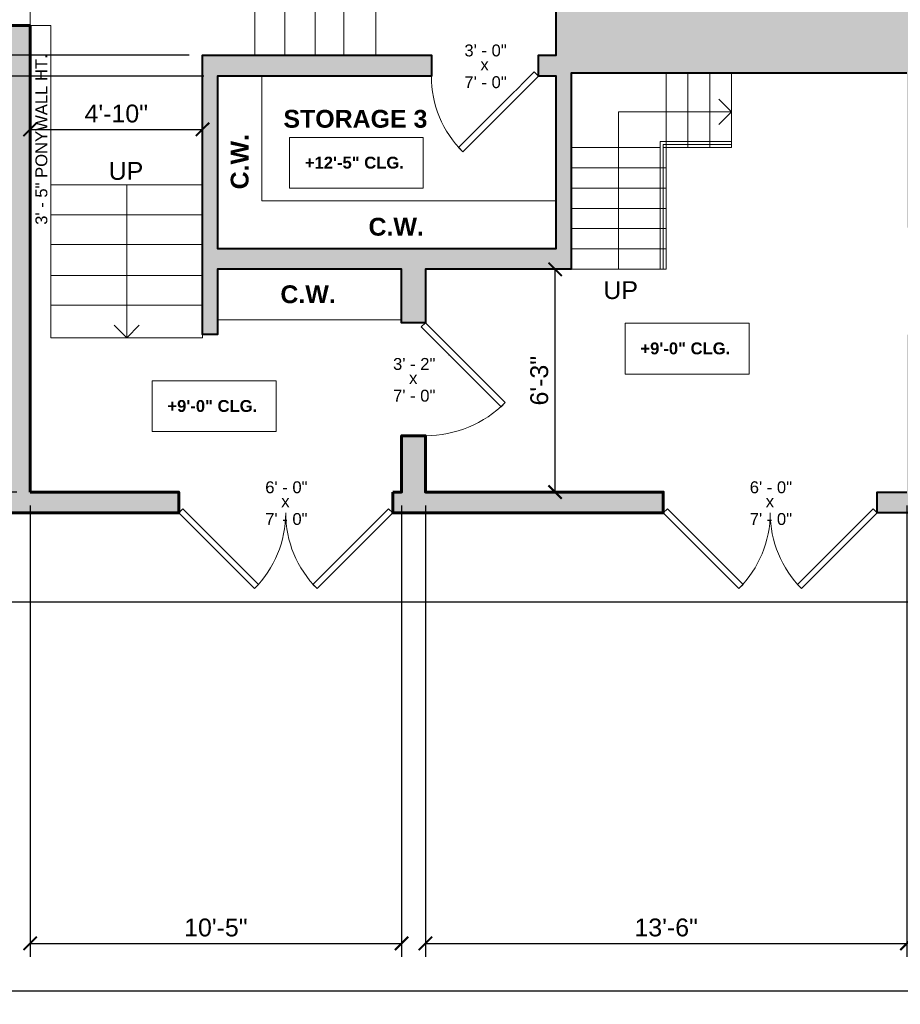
# Model space of a CAD drawing. Header units: inches. Extents: x -2078 to 109126, y -964 to 6385.
# Tile 190 of 256: x 36721 to 37017, y 3507 to 3838. Entities that reach past the tile are written whole.
import ezdxf

# ---------------------------------------------------------------- set-up
doc = ezdxf.new("R2010")
doc.units = ezdxf.units.IN
doc.header["$MEASUREMENT"] = 0
doc.linetypes.add('HIDDEN2', pattern=[0.1875, 0.125, -0.0625])
for name, color, linetype, lineweight in [('A-ANNO', 2, 'Continuous', 5), ('A-ANNO-DIMS', 1, 'Continuous', 9), ('A-CASE', 4, 'Continuous', 9), ('A-DETAIL-3', 40, 'Continuous', 15), ('A-DOOR', 1, 'Continuous', 18), ('A-HIDDEN', 2, 'HIDDEN2', 18), ('A-RAILING', 4, 'Continuous', 9), ('A-STRS', 4, 'Continuous', 9), ('A-WALL', 3, 'Continuous', 40)]:
    doc.layers.add(name, color=color, linetype=linetype, lineweight=lineweight)
doc.layers.add('A-HATCH', color=9, linetype='Continuous')
doc.styles.add('Arial', font='arial.ttf')
doc.styles.add('Arial_2', font='arial.ttf', dxfattribs={"height": 3})
doc.styles.add('Arial_3', font='arial.ttf', dxfattribs={"height": 0.125})
doc.styles.add('Arial_B', font='arialbd.ttf', dxfattribs={"height": 4.5})
doc.styles.add('Arial_B_1', font='arialbd.ttf', dxfattribs={"height": 3})
doc.styles.add('JC', font='arial.ttf', dxfattribs={"height": 0.125})
doc.dimstyles.new('JC-DIMS', dxfattribs={"dimtxt": 0.125, "dimasz": 0.09375, "dimexe": 0.09375, "dimexo": 0.09375, "dimgap": 0.046875, "dimtad": 1, "dimdec": 1, "dimzin": 0, "dimdsep": 46, "dimlunit": 4, "dimtxsty": 'JC', "dimblk": 'ARCHTICK', "dimcen": 0.09, "dimclrd": 1, "dimclre": 1, "dimclrt": 256, "dimadec": 0, "dimazin": 0, "dimtfac": 1, "dimtdec": 1, "dimtofl": 0, "dimtmove": 1, "dimatfit": 3, "dimfxl": 1, "dimtolj": 1, "dimtzin": 0, "dimarcsym": 0})

# ---------------------------------------------------------------- blocks, each defined once
blk = doc.blocks.new('Generic Models 4 - Generic Models 4-1490241-3-1st Floor - Auditorium')
for p, q in [((-1177.98, -928.45), (-1177.98, -872.45)), ((-1167.98, -872.45), (-1167.98, -928.45)), ((-1157.7, -928.45), (-1157.7, -872.45)), ((-1155.63, -872.45), (-1148.06, -872.45)), ((-1148.06, -872.45), (-1137.26, -872.45)), ((-1148.06, -928.45), (-1148.06, -872.45)), ((-1137.26, -928.45), (-1137.26, -872.45))]:
    blk.add_line(p, q)
blk = doc.blocks.new('JC_DOOR_SINGLE PANEL - SINGLE DOOR-1493209-3-1st Floor - Auditorium')
at = {"layer": 'A-DOOR', "lineweight": 30}
for p, q in [((-8.87, -27.54), (16.59, -2.09)), ((16.59, -2.09), (18, -3.5)), ((18, -3.5), (-7.46, -28.96)), ((-7.46, -28.96), (-8.87, -27.54))]:
    blk.add_line(p, q, dxfattribs=at)
at = {"layer": 'A-DOOR', "lineweight": 9}
blk.add_arc((18, -3.5), 36, 180, 225, dxfattribs=at)
blk = doc.blocks.new('JC_OPENING DOOR - OPENING DOOR-1491449-3-1st Floor - Auditorium')
at = {"linetype": 'HIDDEN2'}
for p, q in [((17.68, 3.5), (-18.32, 3.5)), ((-18.32, -3.5), (17.68, -3.5))]:
    blk.add_line(p, q, dxfattribs=at)
for p, q in [((-18.32, 3.5), (-18.32, -3.5)), ((17.68, -3.5), (17.68, 3.5))]:
    blk.add_line(p, q)
blk = doc.blocks.new('Generic Models 5 - Generic Models 5-1492366-3-1st Floor - Auditorium')
for p, q in [((-1246.63, -982.16), (-1246.63, -972.03)), ((-1195.63, -972.03), (-1246.63, -972.03)), ((-1246.63, -992.16), (-1246.63, -982.16)), ((-1195.63, -982.16), (-1246.63, -982.16)), ((-1246.63, -1002.54), (-1246.63, -992.16)), ((-1195.63, -992.16), (-1246.63, -992.16)), ((-1246.63, -1012.53), (-1246.63, -1002.54)), ((-1195.63, -1002.54), (-1246.63, -1002.54)), ((-1246.63, -1023.53), (-1246.63, -1012.53)), ((-1195.63, -1012.53), (-1246.63, -1012.53)), ((-1195.63, -1023.53), (-1246.63, -1023.53)), ((-1195.63, -1022.45), (-1195.63, -1023.53))]:
    blk.add_line(p, q)
blk = doc.blocks.new('JC_DOUBLE DOOR - DOUBLE DOOR-1492607-3-1st Floor - Auditorium')
at = {"layer": 'A-DOOR', "lineweight": 30}
for p, q in [((-36, 3.5), (-10.54, 28.96)), ((-9.13, 27.54), (-34.59, 2.09)), ((-10.54, 28.96), (-9.13, 27.54)), ((10.54, 28.96), (9.13, 27.54)), ((9.13, 27.54), (34.59, 2.09)), ((36, 3.5), (10.54, 28.96)), ((-34.59, 2.09), (-36, 3.5)), ((34.59, 2.09), (36, 3.5))]:
    blk.add_line(p, q, dxfattribs=at)
at = {"layer": 'A-DOOR', "lineweight": 9}
for centre, start, end in [((-36, 3.5), 0, 45), ((36, 3.5), 135, 180)]:
    blk.add_arc(centre, 36, start, end, dxfattribs=at)
blk = doc.blocks.new('JC_DOOR_SINGLE PANEL - SINGLE DOOR-1461113-3-1st Floor - Auditorium')
at = {"layer": 'A-DOOR', "lineweight": 30}
for p, q in [((-9.28, -29.46), (17.59, -2.59)), ((17.59, -2.59), (19, -4)), ((19, -4), (-7.87, -30.87)), ((-7.87, -30.87), (-9.28, -29.46))]:
    blk.add_line(p, q, dxfattribs=at)
at = {"layer": 'A-DOOR', "lineweight": 9}
blk.add_arc((19, -4), 38, 180, 225, dxfattribs=at)
blk = doc.blocks.new('_ArchTick')
at = {"color": 0, "linetype": 'ByBlock', "const_width": 0.15}
blk.add_lwpolyline([(-0.5, -0.5), (0.5, 0.5)], dxfattribs=at)
blk = doc.blocks.new('*D1653')
at = {"layer": 'A-ANNO-DIMS', "color": 1, "lineweight": -2, "transparency": 16777216}
for p, q in [((36441.89, 4434.4), (36293.98, 4434.4)), ((36298.48, 4434.4), (36298.48, 3826.39)), ((36777.89, 3826.39), (36293.98, 3826.39))]:
    blk.add_line(p, q, dxfattribs=at)
at = {"layer": 'Defpoints', "color": 0, "transparency": 16777216}
for p in [(36446.39, 4434.4), (36298.48, 3826.39), (36782.39, 3826.39)]:
    blk.add_point(p, dxfattribs=at)
at = {"layer": 'A-ANNO-DIMS', "color": 1, "lineweight": -2, "transparency": 16777216, "xscale": 4.5, "yscale": 4.5, "zscale": 4.5}
for p, rotation in [((36298.48, 4434.4), 90), ((36298.48, 3826.39), 270)]:
    blk.add_blockref('_ArchTick', p, dxfattribs=dict(at, rotation=rotation))
at = {"layer": 'A-ANNO-DIMS', "color": 2, "transparency": 16777216, "insert": (36293.17, 4130.39), "char_height": 6, "width": 0.4874, "attachment_point": 5, "rotation": 90, "style": 'JC'}
blk.add_mtext('\\A1;50\'-8"', dxfattribs=at)
blk = doc.blocks.new('*D1659')
at = {"layer": 'A-ANNO-DIMS', "color": 1, "lineweight": -2, "transparency": 16777216}
for p, q in [((36724.39, 3802.6), (36724.39, 3796.95)), ((36724.39, 3801.45), (36782.39, 3801.45)), ((36782.39, 3802.6), (36782.39, 3796.95))]:
    blk.add_line(p, q, dxfattribs=at)
at = {"layer": 'Defpoints', "color": 0, "transparency": 16777216}
for p in [(36724.39, 3807.1), (36782.39, 3807.1), (36782.39, 3801.45)]:
    blk.add_point(p, dxfattribs=at)
at = {"layer": 'A-ANNO-DIMS', "color": 1, "lineweight": -2, "transparency": 16777216, "xscale": 4.5, "yscale": 4.5, "zscale": 4.5, "rotation": 180}
blk.add_blockref('_ArchTick', (36724.39, 3801.45), dxfattribs=at)
at = {"layer": 'A-ANNO-DIMS', "color": 1, "lineweight": -2, "transparency": 16777216, "xscale": 4.5, "yscale": 4.5, "zscale": 4.5}
blk.add_blockref('_ArchTick', (36782.39, 3801.45), dxfattribs=at)
at = {"layer": 'A-ANNO-DIMS', "color": 2, "transparency": 16777216, "insert": (36753.39, 3806.76), "char_height": 6, "width": 0.4874, "attachment_point": 5, "style": 'JC'}
blk.add_mtext('\\A1;4\'-10"', dxfattribs=at)
blk = doc.blocks.new('*D1671')
at = {"layer": 'A-ANNO-DIMS', "color": 1, "lineweight": -2, "transparency": 16777216}
for p, q in [((36782.89, 3819.39), (36293.98, 3819.39)), ((36298.48, 3679.39), (36298.48, 3819.39)), ((36719.89, 3679.39), (36293.98, 3679.39))]:
    blk.add_line(p, q, dxfattribs=at)
at = {"layer": 'Defpoints', "color": 0, "transparency": 16777216}
for p in [(36298.48, 3819.39), (36787.39, 3819.39), (36724.39, 3679.39)]:
    blk.add_point(p, dxfattribs=at)
at = {"layer": 'A-ANNO-DIMS', "color": 1, "lineweight": -2, "transparency": 16777216, "xscale": 4.5, "yscale": 4.5, "zscale": 4.5}
for p, rotation in [((36298.48, 3819.39), 90), ((36298.48, 3679.39), 270)]:
    blk.add_blockref('_ArchTick', p, dxfattribs=dict(at, rotation=rotation))
at = {"layer": 'A-ANNO-DIMS', "color": 2, "transparency": 16777216, "insert": (36293.17, 3749.39), "char_height": 6, "width": 0.4874, "attachment_point": 5, "rotation": 90, "style": 'JC'}
blk.add_mtext('\\A1;11\'-8"', dxfattribs=at)
blk = doc.blocks.new('*D1673')
at = {"layer": 'A-ANNO-DIMS', "color": 1, "lineweight": -2, "transparency": 16777216}
for p, q in [((36441.89, 4434.4), (36277.98, 4434.4)), ((36282.48, 4434.4), (36282.48, 3679.39)), ((36719.89, 3679.39), (36277.98, 3679.39))]:
    blk.add_line(p, q, dxfattribs=at)
at = {"layer": 'Defpoints', "color": 0, "transparency": 16777216}
for p in [(36446.39, 4434.4), (36282.48, 3679.39), (36724.39, 3679.39)]:
    blk.add_point(p, dxfattribs=at)
at = {"layer": 'A-ANNO-DIMS', "color": 1, "lineweight": -2, "transparency": 16777216, "xscale": 4.5, "yscale": 4.5, "zscale": 4.5}
for p, rotation in [((36282.48, 4434.4), 90), ((36282.48, 3679.39), 270)]:
    blk.add_blockref('_ArchTick', p, dxfattribs=dict(at, rotation=rotation))
at = {"layer": 'A-ANNO-DIMS', "color": 2, "transparency": 16777216, "insert": (36277.17, 4056.89), "char_height": 6, "width": 0.5739, "attachment_point": 5, "rotation": 90, "style": 'JC'}
blk.add_mtext('\\A1;62\'-11"', dxfattribs=at)
blk = doc.blocks.new('*D1679')
at = {"layer": 'A-ANNO-DIMS', "color": 1, "lineweight": -2, "transparency": 16777216}
for p, q in [((36857.39, 3674.89), (36857.39, 3523.03)), ((37019.39, 3674.89), (37019.39, 3523.03)), ((36857.39, 3527.53), (37019.39, 3527.53))]:
    blk.add_line(p, q, dxfattribs=at)
at = {"layer": 'Defpoints', "color": 0, "transparency": 16777216}
for p in [(36857.39, 3679.39), (37019.39, 3679.39), (37019.39, 3527.53)]:
    blk.add_point(p, dxfattribs=at)
at = {"layer": 'A-ANNO-DIMS', "color": 1, "lineweight": -2, "transparency": 16777216, "xscale": 4.5, "yscale": 4.5, "zscale": 4.5, "rotation": 180}
blk.add_blockref('_ArchTick', (36857.39, 3527.53), dxfattribs=at)
at = {"layer": 'A-ANNO-DIMS', "color": 1, "lineweight": -2, "transparency": 16777216, "xscale": 4.5, "yscale": 4.5, "zscale": 4.5}
blk.add_blockref('_ArchTick', (37019.39, 3527.53), dxfattribs=at)
at = {"layer": 'A-ANNO-DIMS', "color": 2, "transparency": 16777216, "insert": (36938.39, 3532.85), "char_height": 6, "width": 0.4874, "attachment_point": 5, "style": 'JC'}
blk.add_mtext('\\A1;13\'-6"', dxfattribs=at)
blk = doc.blocks.new('*D1681')
at = {"layer": 'A-ANNO-DIMS', "color": 1, "lineweight": -2, "transparency": 16777216}
for p, q in [((36724.39, 3674.89), (36724.39, 3523.03)), ((36849.39, 3674.89), (36849.39, 3523.03)), ((36724.39, 3527.53), (36849.39, 3527.53))]:
    blk.add_line(p, q, dxfattribs=at)
at = {"layer": 'Defpoints', "color": 0, "transparency": 16777216}
for p in [(36724.39, 3679.39), (36849.39, 3679.39), (36849.39, 3527.53)]:
    blk.add_point(p, dxfattribs=at)
at = {"layer": 'A-ANNO-DIMS', "color": 1, "lineweight": -2, "transparency": 16777216, "xscale": 4.5, "yscale": 4.5, "zscale": 4.5, "rotation": 180}
blk.add_blockref('_ArchTick', (36724.39, 3527.53), dxfattribs=at)
at = {"layer": 'A-ANNO-DIMS', "color": 1, "lineweight": -2, "transparency": 16777216, "xscale": 4.5, "yscale": 4.5, "zscale": 4.5}
blk.add_blockref('_ArchTick', (36849.39, 3527.53), dxfattribs=at)
at = {"layer": 'A-ANNO-DIMS', "color": 2, "transparency": 16777216, "insert": (36786.89, 3532.84), "char_height": 6, "width": 0.4874, "attachment_point": 5, "style": 'JC'}
blk.add_mtext('\\A1;10\'-5"', dxfattribs=at)
blk = doc.blocks.new('*D1639')
at = {"layer": 'A-ANNO-DIMS', "color": 1, "lineweight": -2, "transparency": 16777216}
for p, q in [((37669.39, 3735.89), (37669.39, 3507.03)), ((36446.39, 3681.89), (36446.39, 3507.03)), ((36446.39, 3511.53), (37669.39, 3511.53))]:
    blk.add_line(p, q, dxfattribs=at)
at = {"layer": 'Defpoints', "color": 0, "transparency": 16777216}
for p in [(37669.39, 3740.39), (36446.39, 3686.39), (37669.39, 3511.53)]:
    blk.add_point(p, dxfattribs=at)
at = {"layer": 'A-ANNO-DIMS', "color": 1, "lineweight": -2, "transparency": 16777216, "xscale": 4.5, "yscale": 4.5, "zscale": 4.5, "rotation": 180}
blk.add_blockref('_ArchTick', (36446.39, 3511.53), dxfattribs=at)
at = {"layer": 'A-ANNO-DIMS', "color": 1, "lineweight": -2, "transparency": 16777216, "xscale": 4.5, "yscale": 4.5, "zscale": 4.5}
blk.add_blockref('_ArchTick', (37669.39, 3511.53), dxfattribs=at)
at = {"layer": 'A-ANNO-DIMS', "color": 2, "transparency": 16777216, "insert": (37057.89, 3516.84), "char_height": 6, "width": 0.6604, "attachment_point": 5, "style": 'JC'}
blk.add_mtext('\\A1;101\'-11"', dxfattribs=at)
blk = doc.blocks.new('JC- existing door Tag_quad - JC- existing door Tag_quad-839775-3-1st Floor - Auditorium')
at = {"layer": 'A-ANNO', "insert": (-0.0234, 0.0378), "char_height": 0.0625, "width": 0.0505, "attachment_point": 1, "style": 'Arial_3', "bg_fill": 3, "box_fill_scale": 1.25, "bg_fill_color": 256, "bg_fill_true_color": 13158600, "bg_fill_transparency": 0}
blk.add_mtext('x', dxfattribs=at)
blk = doc.blocks.new('*D1651')
at = {"layer": 'A-ANNO-DIMS', "color": 1, "lineweight": -2, "transparency": 16777216}
for p, q in [((36899.87, 3754.39), (36905.53, 3754.39)), ((36901.03, 3679.39), (36901.03, 3754.39)), ((36899.87, 3679.39), (36905.53, 3679.39))]:
    blk.add_line(p, q, dxfattribs=at)
at = {"layer": 'Defpoints', "color": 0, "transparency": 16777216}
for p in [(36895.37, 3754.39), (36901.03, 3754.39), (36895.37, 3679.39)]:
    blk.add_point(p, dxfattribs=at)
at = {"layer": 'A-ANNO-DIMS', "color": 1, "lineweight": -2, "transparency": 16777216, "xscale": 4.5, "yscale": 4.5, "zscale": 4.5}
for p, rotation in [((36901.03, 3754.39), 90), ((36901.03, 3679.39), 270)]:
    blk.add_blockref('_ArchTick', p, dxfattribs=dict(at, rotation=rotation))
at = {"layer": 'A-ANNO-DIMS', "color": 2, "transparency": 16777216, "insert": (36895.71, 3716.89), "char_height": 6, "width": 0.4008, "attachment_point": 5, "rotation": 90, "style": 'JC'}
blk.add_mtext('\\A1;6\'-3"', dxfattribs=at)

msp = doc.modelspace()

# ---------------------------------------------------------------- hatches: boundary and pattern name
at = {"layer": 'A-HATCH'}
h = msp.add_hatch(color=256, dxfattribs=at)
h.dxf.hatch_style = 1
h.paths.add_polyline_path([(36724.386, 3679.388), (36724.386, 3836.388), (36717.386, 3836.388), (36717.386, 3686.388), (36446.386, 3686.388), (36446.386, 3696.388), (36432.386, 3696.388), (36432.386, 3672.388), (36774.386, 3672.388), (36774.386, 3679.388)])
h = msp.add_hatch(color=256, dxfattribs=at)
h.dxf.hatch_style = 1
h.paths.add_polyline_path([(36846.386, 3679.388), (36846.386, 3672.388), (36937.386, 3672.388), (36937.386, 3679.388), (36857.386, 3679.388), (36857.386, 3698.388), (36849.386, 3698.388), (36849.386, 3679.388)])

# ---------------------------------------------------------------- linework, layer by layer
at = {"layer": 'A-ANNO'}
for p, q in [((36960.386, 3807.388), (36956.144, 3811.631)), ((36960.386, 3807.388), (36956.144, 3803.145)), ((36756.886, 3782.8), (36756.886, 3731.3)), ((36756.886, 3731.3), (36752.644, 3735.543)), ((36756.886, 3731.3), (36761.129, 3735.543))]:
    msp.add_line(p, q, dxfattribs=at)
msp.add_lwpolyline([(36922.386, 3754.388), (36922.386, 3807.388), (36960.386, 3807.388)], dxfattribs=at)
at = {"layer": 'A-ANNO', "flags": 128}
for points in [[(36811.704, 3798.717), (36856.615, 3798.717), (36856.615, 3781.648), (36811.704, 3781.648)], [(36924.61, 3736.209), (36966.346, 3736.209), (36966.346, 3719.14), (36924.61, 3719.14)], [(36765.463, 3716.836), (36807.199, 3716.836), (36807.199, 3699.768), (36765.463, 3699.768)]]:
    msp.add_lwpolyline(points, close=True, dxfattribs=at)
at = {"layer": 'A-CASE', "lineweight": 9}
for p, q in [((36802.386, 3777.388), (36802.386, 3819.312)), ((36901.386, 3777.388), (36802.386, 3777.388)), ((36849.386, 3737.388), (36787.424, 3737.388))]:
    msp.add_line(p, q, dxfattribs=at)
at = {"layer": 'A-DETAIL-3', "lineweight": 9}
for p in [(36724.386, 3836.388), (36731.386, 3732.388)]:
    msp.add_line(p, (36731.386, 3836.388), dxfattribs=at)
at = {"layer": 'A-RAILING'}
for p, q in [((36960.386, 3797.388), (36936.386, 3797.388)), ((36936.386, 3797.388), (36936.386, 3754.388)), ((36960.386, 3796.388), (36960.386, 3797.388)), ((36937.386, 3796.388), (36960.386, 3796.388)), ((36937.386, 3754.388), (36937.386, 3796.388)), ((36936.386, 3754.388), (36937.386, 3754.388))]:
    msp.add_line(p, q, dxfattribs=at)
at = {"layer": 'A-STRS', "lineweight": 9}
for p, q in [((36938.386, 3754.388), (36938.386, 3820.457)), ((36945.72, 3820.388), (36945.72, 3795.388)), ((36953.053, 3820.388), (36953.053, 3795.388)), ((36960.386, 3820.388), (36960.386, 3795.388)), ((36936.386, 3795.388), (36906.386, 3795.388)), ((36960.386, 3795.388), (36937.386, 3795.388)), ((36906.386, 3788.555), (36938.386, 3788.555)), ((36906.386, 3781.721), (36938.386, 3781.721)), ((36906.386, 3774.888), (36938.386, 3774.888)), ((36906.386, 3768.055), (36938.386, 3768.055)), ((36906.386, 3761.221), (36938.386, 3761.221)), ((36906.386, 3754.388), (36938.386, 3754.388))]:
    msp.add_line(p, q, dxfattribs=at)
at = {"layer": 'A-WALL', "lineweight": 60}
for points in [[(36724.386, 3679.388), (36724.386, 3836.388), (36717.386, 3836.388), (36717.386, 3686.388), (36446.386, 3686.388), (36446.386, 3696.388), (36432.386, 3696.388), (36432.386, 3672.388), (36774.386, 3672.388), (36774.386, 3679.388)], [(36846.386, 3679.388), (36846.386, 3672.388), (36937.386, 3672.388), (36937.386, 3679.388), (36857.386, 3679.388), (36857.386, 3698.388), (36849.386, 3698.388), (36849.386, 3679.388)]]:
    msp.add_lwpolyline(points, close=True, dxfattribs=at)
at = {"layer": 'A-WALL'}
msp.add_lwpolyline([(37262.386, 3672.388), (37009.386, 3672.388), (37009.386, 3679.388), (37019.386, 3679.388)], dxfattribs=at)

# ---------------------------------------------------------------- block references
at = {"layer": 'A-DOOR', "rotation": 90}
msp.add_blockref('JC_OPENING DOOR - OPENING DOOR-1491449-3-1st Floor - Auditorium', (36720.886, 3854.71), dxfattribs=at)
at = {"layer": 'A-STRS'}
for name in ['Generic Models 4 - Generic Models 4-1490241-3-1st Floor - Auditorium', 'Generic Models 5 - Generic Models 5-1492366-3-1st Floor - Auditorium']:
    msp.add_blockref(name, (37978.02, 4754.835), dxfattribs=at)

# ---------------------------------------------------------------- texts
at = {"layer": 'A-ANNO', "char_height": 4, "width": 17.978, "attachment_point": 1, "style": 'Arial_2', "bg_fill": 3, "box_fill_scale": 1.25, "bg_fill_color": 256, "bg_fill_true_color": 13158600, "bg_fill_transparency": 0}
for s, insert in [('3\' - 0"', (36870.501, 3830.025)), ('7\' - 0"', (36870.501, 3819.344)), ('3\' - 2"', (36846.501, 3724.525)), ('7\' - 0"', (36846.501, 3713.844)), ('6\' - 0"', (36803.501, 3683.025)), ('6\' - 0"', (36966.501, 3683.025)), ('7\' - 0"', (36803.501, 3672.344)), ('7\' - 0"', (36966.501, 3672.344))]:
    msp.add_mtext(s, dxfattribs=dict(at, insert=insert))
at = {"layer": 'A-ANNO', "attachment_point": 1, "rotation": 90}
for s, insert, char_height, width, style in [('3\' - 5" PONYWALL HT.', (36726.182, 3769.343), 4, 72.72, 'Arial_2'), ('C.W.', (36791.874, 3781.276), 6, 22.624, 'Arial_B')]:
    msp.add_mtext(s, dxfattribs=dict(at, insert=insert, char_height=char_height, width=width, style=style))
at = {"layer": 'A-ANNO', "attachment_point": 1}
for s, insert, char_height, width, style in [('STORAGE 3', (36809.622, 3808.023), 6, 59.388, 'Arial_B'), ('+12\'-5" CLG.', (36816.824, 3792.263), 4, 41.814, 'Arial_B_1'), ('UP', (36750.821, 3790.491), 6, 14.342, 'Arial'), ('C.W.', (36838.247, 3771.701), 6, 22.624, 'Arial_B'), ('C.W.', (36808.601, 3748.98), 6, 22.624, 'Arial_B'), ('UP', (36917.254, 3750.377), 6, 14.342, 'Arial'), ('+9\'-0" CLG.', (36929.73, 3729.755), 4, 37.976, 'Arial_B_1'), ('+9\'-0" CLG.', (36770.583, 3710.383), 4, 37.976, 'Arial_B_1')]:
    msp.add_mtext(s, dxfattribs=dict(at, insert=insert, char_height=char_height, width=width, style=style))

# ---------------------------------------------------------------- dimensions: what is measured, and where the dimension line sits
at = {"layer": 'A-ANNO-DIMS'}
for base, p1, p2, picture, middle in [((36282.48, 3679.388), (36446.386, 4434.4), (36724.386, 3679.388), '*D1673', (36277.167, 4056.894)), ((36298.48, 3826.388), (36446.386, 4434.4), (36782.386, 3826.388), '*D1653', (36293.167, 4130.394)), ((36298.48, 3819.388), (36724.386, 3679.388), (36787.386, 3819.388), '*D1671', (36293.167, 3749.388)), ((36901.03, 3754.388), (36895.373, 3679.388), (36895.373, 3754.388), '*D1651', (36895.714, 3716.888))]:
    dim = msp.add_linear_dim(base=base, p1=p1, p2=p2, angle=90, dimstyle='JC-DIMS', override={"dimclrt": 2}, dxfattribs=at)
    dim.commit()
    dim.dimension.update_dxf_attribs({"geometry": picture, "text_midpoint": middle})
dim = msp.add_linear_dim(base=(36782.386, 3801.447), p1=(36724.386, 3807.104), p2=(36782.386, 3807.104), dimstyle='JC-DIMS', override={"dimclrt": 2}, dxfattribs=at)
dim.commit()
dim.dimension.update_dxf_attribs({"geometry": '*D1659', "text_midpoint": (36753.386, 3806.76)})

# ---------------------------------------------------------------- next in the draw order: block references
at = {"layer": 'A-DOOR'}
msp.add_blockref('JC_DOOR_SINGLE PANEL - SINGLE DOOR-1493209-3-1st Floor - Auditorium', (36877.386, 3822.888), dxfattribs=at)
for name, p, rotation in [('JC_DOOR_SINGLE PANEL - SINGLE DOOR-1461113-3-1st Floor - Auditorium', (36853.386, 3717.388), 89.99999999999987), ('JC_DOUBLE DOOR - DOUBLE DOOR-1492607-3-1st Floor - Auditorium', (36810.386, 3675.888), 180), ('JC_DOUBLE DOOR - DOUBLE DOOR-1492607-3-1st Floor - Auditorium', (36973.386, 3675.888), 180)]:
    msp.add_blockref(name, p, dxfattribs=dict(at, rotation=rotation))

# ---------------------------------------------------------------- next in the draw order: dimensions: what is measured, and where the dimension line sits
at = {"layer": 'A-ANNO-DIMS'}
for base, p1, p2, picture, middle in [((37669.386, 3511.53), (36446.386, 3686.388), (37669.386, 3740.388), '*D1639', (37057.886, 3516.844)), ((36849.386, 3527.53), (36724.386, 3679.388), (36849.386, 3679.388), '*D1681', (36786.886, 3532.844)), ((37019.386, 3527.53), (36857.386, 3679.388), (37019.386, 3679.388), '*D1679', (36938.386, 3532.846))]:
    dim = msp.add_linear_dim(base=base, p1=p1, p2=p2, dimstyle='JC-DIMS', override={"dimclrt": 2}, dxfattribs=at)
    dim.commit()
    dim.dimension.update_dxf_attribs({"geometry": picture, "text_midpoint": middle})

# ---------------------------------------------------------------- next in the draw order: block references
at = {"layer": 'A-ANNO', "xscale": 64, "yscale": 64, "zscale": 64}
for p in [(36877.386, 3822.888), (36853.386, 3717.388), (36810.386, 3675.888), (36973.386, 3675.888)]:
    msp.add_blockref('JC- existing door Tag_quad - JC- existing door Tag_quad-839775-3-1st Floor - Auditorium', p, dxfattribs=at)

# ---------------------------------------------------------------- next in the draw order: hatches: boundary and pattern name
at = {"layer": 'A-HATCH'}
h = msp.add_hatch(color=256, dxfattribs=at)
h.dxf.hatch_style = 1
h.paths.add_polyline_path([(37259.136, 3832.388), (37259.136, 3820.388), (37179.801, 3820.388), (37179.801, 3679.388), (37262.386, 3679.388), (37262.386, 3672.388), (37009.386, 3672.388), (37009.386, 3679.388), (37019.386, 3679.388), (37019.386, 3732.388), (37024.386, 3732.388), (37024.386, 3679.388), (37173.801, 3679.388), (37173.801, 3820.388), (37024.386, 3820.388), (37024.386, 3768.388), (37019.386, 3768.388), (37019.386, 3820.388), (36906.386, 3820.388), (36906.386, 3754.388), (36857.386, 3754.388), (36857.386, 3736.388), (36849.386, 3736.388), (36849.386, 3754.388), (36787.386, 3754.388), (36787.386, 3732.388), (36782.386, 3732.388), (36782.386, 3826.388), (36859.386, 3826.388), (36859.386, 3819.388), (36787.386, 3819.388), (36787.386, 3761.388), (36901.386, 3761.388), (36901.386, 3819.388), (36895.386, 3819.388), (36895.386, 3826.388), (36901.386, 3826.388), (36901.386, 3897.703), (36875.776, 3908.574), (36877.729, 3913.177), (37068.055, 3832.388)])

# ---------------------------------------------------------------- next in the draw order: linework, layer by layer
at = {"layer": 'A-HIDDEN', "lineweight": 30}
msp.add_lwpolyline([(37568.339, 3642.388), (36402.386, 3642.388), (36402.386, 4473.4), (37603.386, 4473.4)], dxfattribs=at)
at = {"layer": 'A-WALL'}
msp.add_lwpolyline([(37019.386, 3820.388), (36906.386, 3820.388), (36906.386, 3754.388), (36857.386, 3754.388), (36857.386, 3736.388), (36849.386, 3736.388), (36849.386, 3754.388), (36787.386, 3754.388), (36787.386, 3732.388), (36782.386, 3732.388), (36782.386, 3826.388), (36859.386, 3826.388), (36859.386, 3819.388), (36787.386, 3819.388), (36787.386, 3761.388), (36901.386, 3761.388), (36901.386, 3819.388), (36895.386, 3819.388), (36895.386, 3826.388), (36901.386, 3826.388), (36901.386, 3897.703), (36875.776, 3908.574), (36877.729, 3913.177), (37068.055, 3832.388)], dxfattribs=at)

doc.saveas('drawing.dxf')
